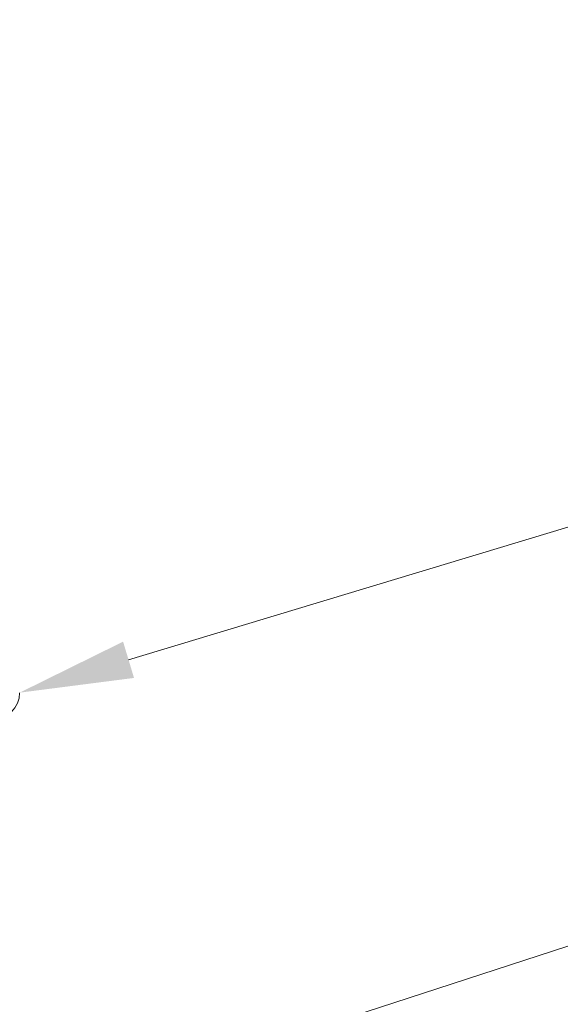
# Model space of a CAD drawing. Header units: millimetres. Extents: x -213344 to 52059, y -47868 to 108976.
# Tile 12 of 27: x -199029 to -198970, y 35133 to 35242. Entities that reach past the tile are written whole.
import ezdxf
from ezdxf.xclip import XClip

# ---------------------------------------------------------------- set-up
doc = ezdxf.new("R2010")
doc.units = ezdxf.units.MM
doc.header["$MEASUREMENT"] = 0
doc.header["$XCLIPFRAME"] = 0
doc.layers.add('POHLED ZÁPADNÍ_1_DEK_KÓTY', color=7, linetype='Continuous')
doc.layers.add('POHLED ZÁPADNÍ_1_DEK_WinDEK', color=7, linetype='Continuous')

# ---------------------------------------------------------------- blocks, each defined once
blk = doc.blocks.new('Kresba_1_1', base_point=(-202803.82, 33475.34))
at = {"layer": 'POHLED ZÁPADNÍ_1_DEK_KÓTY', "linetype": 'Continuous', "lineweight": 18}
blk.add_hatch(color=6, dxfattribs=at).paths.add_polyline_path([(-199016.9, 35169.15), (-199018.1, 35173.14), (-199029.47, 35167.53)])
at = {"layer": 'POHLED ZÁPADNÍ_1_DEK_KÓTY', "color": 6, "linetype": 'Continuous', "lineweight": 18}
for p, q in [((-199017.5, 35171.15), (-198784.76, 35241.53)), ((-199055.88, 35111.49), (-198784.76, 35199.62))]:
    blk.add_line(p, q, dxfattribs=at)
at = {"layer": 'POHLED ZÁPADNÍ_1_DEK_WinDEK', "color": 7, "linetype": 'Continuous', "lineweight": 18}
blk.add_arc((-199032.47, 35167.53), 3, 270, 0, dxfattribs=at)

msp = doc.modelspace()

# ---------------------------------------------------------------- block references
at = {"color": 9, "linetype": 'Continuous', "lineweight": 13}
ref = msp.add_blockref('Kresba_1_1', (-202803.82, 33475.34), dxfattribs=at)
XClip(ref).set_block_clipping_path([(-213344.2533762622, 24346.0258491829), (-192274.4692545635, 38158.3434494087)])

doc.saveas('drawing.dxf')
